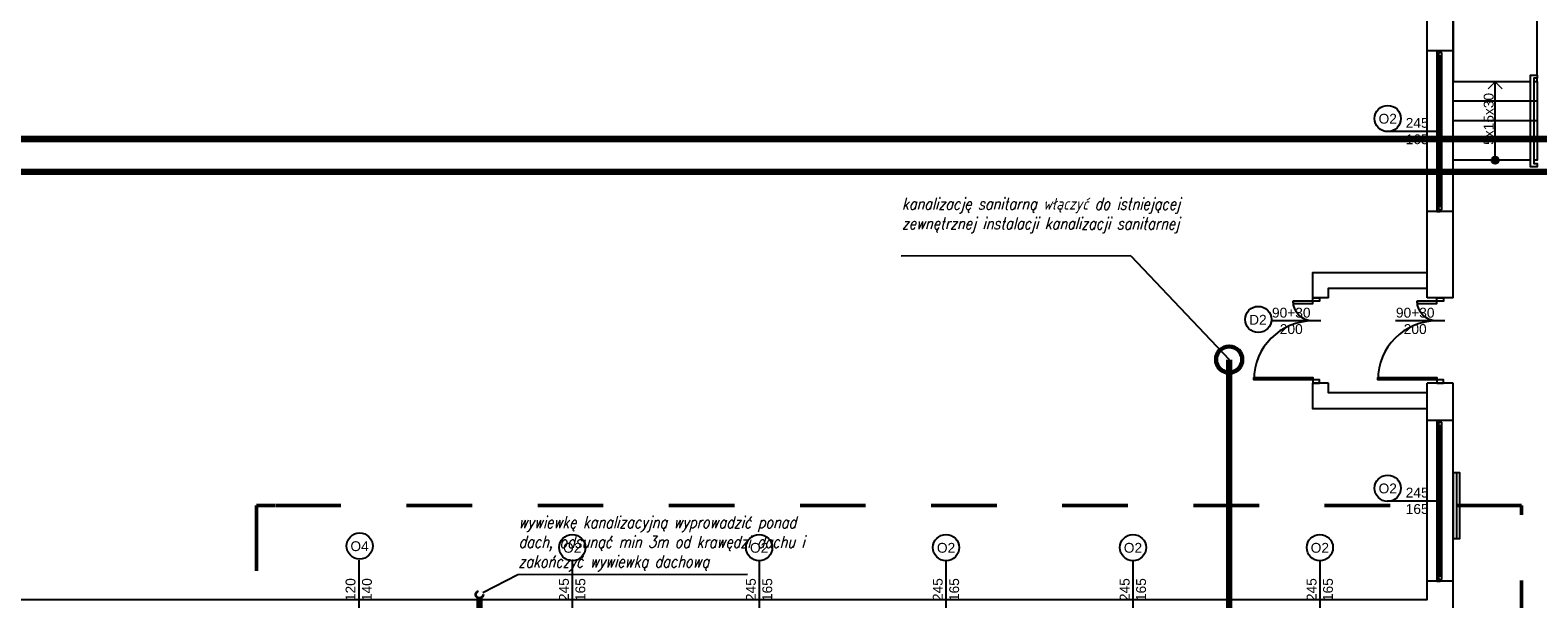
# Model space of a CAD drawing. Header units: millimetres. Extents: x 3698380 to 4312681, y 939872 to 1104488.
# Tile 49 of 93: x 3964475 to 3987465, y 1053940 to 1062615. Entities that reach past the tile are written whole.
import ezdxf
from ezdxf.enums import TextEntityAlignment as Align
from ezdxf.lldxf.tags import DXFTag

# ---------------------------------------------------------------- set-up
doc = ezdxf.new("R2010")
doc.units = ezdxf.units.MM
doc.header["$LTSCALE"] = 10
doc.set_wipeout_variables(frame=1)
for name, pattern in [('1', [2, 1, -1]), ('ACAD_ISO03W100', [30, 12, -18]), ('ACAD_ISO10W100', [18, 12, -3, 0, -3])]:
    doc.linetypes.add(name, pattern=pattern)
for name, color, linetype in [('__INST_opisy', 3, 'Continuous'), ('_wytyczne ele', 6, 'Continuous'), ('A_sc_istn', 252, 'Continuous'), ('A_wymiary', 1, 'Continuous')]:
    doc.layers.add(name, color=color, linetype=linetype)
for name, color, linetype, lineweight in [('HVAC_KS_podposadz', 96, 'DASHED', 60), ('HVAC_KS_podstropowa', 54, 'ACAD_ISO10W100', 35), ('HVAC_zakres_opracowania', 1, '1', 50)]:
    doc.layers.add(name, color=color, linetype=linetype, lineweight=lineweight)
doc.styles.add('ROMANS', font='romans.shx', dxfattribs={"width": 0.8, "oblique": 15})
doc.styles.get("Standard").update_dxf_attribs({"font": 'arial.ttf'})
tags = doc.linetypes.add('DASHED', pattern=[19.05, 12.7, -6.35]).pattern_tags.tags
tags[6:7] = [DXFTag(74, 4), DXFTag(75, 0), DXFTag(340, '0'), DXFTag(46, 1.0), DXFTag(50, 0.0), DXFTag(44, 0.0), DXFTag(45, 0.0)]
tags[4:5] = [DXFTag(74, 4), DXFTag(75, 0), DXFTag(340, '0'), DXFTag(46, 1.0), DXFTag(50, 0.0), DXFTag(44, 0.0), DXFTag(45, 0.0)]
doc.linetypes.add('TRACKS', pattern='A,0.15,[130,ltypeshp.shx,S=0.25,R=0,X=0,Y=0],0.15', length=0.3)

# ---------------------------------------------------------------- blocks, each defined once
blk = doc.blocks.new('*U338')
at = {"color": 252}
blk.add_lwpolyline([(75, 0), (0, 0)], dxfattribs=at)
for tag, p in [('S', (30, 5)), ('H', (30, -20))]:
    blk.add_attdef(tag, text='', height=15, dxfattribs=at).set_placement(p, align=Align.CENTER)
blk = doc.blocks.new('*U259')
at = {"color": 252}
blk.add_lwpolyline([(75, 0), (0, 0)], dxfattribs=at)
for tag, p in [('H', (30, 20)), ('S', (30, -5))]:
    blk.add_attdef(tag, text='', height=15, rotation=180, dxfattribs=at).set_placement(p, align=Align.CENTER)
blk = doc.blocks.new('*U462')
at = {"color": 252}
for p, q in [((-95, 20), (-100, 20)), ((-100, 15), (-97.5, 15)), ((-97.5, 15), (-97.5, 17.5)), ((-97.5, 17.5), (-95, 17.5)), ((-92.5, 17.5), (-97.5, 17.5)), ((-97.5, 17.5), (-97.5, 12.5)), ((-97.5, 12.5), (-92.5, 12.5)), ((-95, 17.5), (-95, 20)), ((140, 20), (-95, 20)), ((-92.5, 12.5), (-92.5, 17.5)), ((137.5, 17.5), (-92.5, 17.5)), ((-92.5, 15), (137.5, 15)), ((-92.5, 12.5), (137.5, 12.5)), ((-92.5, 12.5), (137.5, 12.5)), ((142.5, 17.5), (137.5, 17.5)), ((137.5, 17.5), (137.5, 12.5)), ((137.5, 12.5), (142.5, 12.5)), ((145, 20), (140, 20)), ((140, 20), (140, 17.5)), ((140, 17.5), (142.5, 17.5)), ((142.5, 17.5), (142.5, 15)), ((142.5, 12.5), (142.5, 17.5)), ((142.5, 15), (145, 15))]:
    blk.add_line(p, q, dxfattribs=at)
for points in [[(-100, 20), (-100, 15), (-97.5, 15)], [(145, 20), (145, 15), (142.5, 15)]]:
    blk.add_lwpolyline(points, dxfattribs=at)
blk = doc.blocks.new('*U200')
for points in [[(-60, 114), (-60, -14), (90, -14), (90, 114)], [(90, 114), (210, 114), (210, -14), (90, -14)]]:
    blk.add_lwpolyline(points, close=True)
blk.add_wipeout([(80, 114), (85, 114), (85, 109), (215, 109), (215, 114), (220, 114), (220, 104), (80, 104)])
blk.add_lwpolyline([(80, 114), (85, 114), (85, 109), (215, 109), (215, 114), (220, 114), (220, 104), (80, 104)], close=True)
blk = doc.blocks.new('*U197')
h = blk.add_hatch(color=256)
h.dxf.hatch_style = 1
h.paths.add_polyline_path([(5.6, 0, 1), (-5.6, 0, 1)])
at = {"linetype": 'ACAD_ISO03W100', "lineweight": 15}
for q in [(-109, 10.6), (-109, -10.6)]:
    blk.add_line((-119.6, 0), q, dxfattribs=at)
blk.add_line((-5.6, 0), (-119.6, 0))
at = {"ltscale": 100}
blk.add_circle((0, 0), 5.61, dxfattribs=at)
blk.add_attdef('OPIS_SCHODÓW', text='', height=15, rotation=180).set_placement((-63.1, -10), align=Align.MIDDLE_CENTER)
blk = doc.blocks.new('*U196')
blk.add_arc((0, 0), 900, 0, 90)
blk.add_wipeout([(0, 900), (35, 900), (35, 0), (0, 0)])
blk.add_wipeout([(0, 900), (35, 900), (35, 0), (0, 0)])
blk.add_wipeout([(0, 900), (35, 900), (35, 0), (0, 0)])
for points in [[(35, 900), (35, 0), (0, 0), (0, 900)], [(-50, -100), (0, -100), (0, 0), (-50, 0)]]:
    blk.add_lwpolyline(points, close=True)
blk = doc.blocks.new('*U192')
blk.add_arc((0, 0), 300, 0, 90)
blk.add_wipeout([(0, 300), (35, 300), (35, 0), (0, 0)])
blk.add_wipeout([(0, 300), (35, 300), (35, 0), (0, 0)])
blk.add_wipeout([(0, 300), (35, 300), (35, 0), (0, 0)])
for points in [[(35, 300), (35, 0), (0, 0), (0, 300)], [(-50, -100), (0, -100), (0, 0), (-50, 0)]]:
    blk.add_lwpolyline(points, close=True)
blk = doc.blocks.new('d')
at = {"layer": 'A_sc_istn', "color": 252}
for points in [[(3744014.74, 798327.02), (3744014.74, 802727.02), (3737614.74, 802727.02), (3737614.74, 821527.02), (3744414.74, 821527.02)], [(3744414.74, 798327.02), (3744414.74, 803127.02), (3738014.74, 803127.02), (3738014.74, 821127.02), (3744414.74, 821127.02)], [(3744414.74, 802097.57), (3744014.74, 802097.57)], [(3744414.74, 799647.57), (3744014.74, 799647.57)], [(3742274.74, 798327.02), (3742274.74, 798717.02), (3744014.74, 798717.02)], [(3742514.74, 798327.02), (3742514.74, 798477.02), (3744014.74, 798477.02)], [(3742514.74, 798327.02), (3742274.74, 798327.02)], [(3744414.74, 798327.02), (3744014.74, 798327.02)], [(3722514.74, 788607.02), (3722514.74, 793727.02), (3744014.74, 793727.02), (3744014.74, 797027.02)], [(3722914.74, 788607.02), (3722914.74, 793327.02), (3744414.74, 793327.02), (3744414.74, 797027.02)], [(3744014.74, 796637.02), (3742274.74, 796637.02), (3742274.74, 797027.02)], [(3742514.74, 797027.02), (3742274.74, 797027.02)], [(3744014.74, 796877.02), (3742514.74, 796877.02), (3742514.74, 797027.02)], [(3744414.74, 797027.02), (3744014.74, 797027.02)], [(3744414.74, 796457.57), (3744014.74, 796457.57)], [(3744414.74, 794007.57), (3744014.74, 794007.57)]]:
    blk.add_lwpolyline(points, dxfattribs=at)
blk.add_lwpolyline([(3744414.74, 795657.55), (3744414.74, 794657.55), (3744514.74, 794657.55), (3744514.74, 795657.55)], close=True, dxfattribs=at)
at = {"layer": 'A_sc_istn', "color": 252, "linetype": 'TRACKS', "ltscale": 20}
blk.add_lwpolyline([(3744464.74, 795657.55), (3744464.74, 794657.55)], dxfattribs=at)
at = {"layer": 'A_sc_istn', "color": 252}
for centre in [(3743416.02, 801063.64), (3743416.02, 795423.64), (3727738.6, 794542.97), (3730981.05, 794518.12), (3733831.05, 794518.12), (3736681.05, 794518.12), (3739531.05, 794518.12), (3742381.05, 794518.12)]:
    blk.add_circle(centre, 200, dxfattribs=at)
at = {"layer": 'A_sc_istn', "color": 252, "xscale": 10, "yscale": 10, "zscale": 10, "rotation": 90}
for p in [(3744364.71, 800647.57), (3744364.71, 795007.57)]:
    blk.add_blockref('*U462', p, dxfattribs=at)
at = {"layer": 'A_sc_istn', "color": 252, "linetype": 'ACAD_ISO03W100', "xscale": 10, "yscale": 10, "zscale": 10}
for name, p, rotation in [('*U259', (3744164.72, 800872.57), 180), ('*U259', (3744164.72, 795232.57), 180), ('*U338', (3730979.74, 793577.05), 90), ('*U338', (3733829.74, 793577.05), 90), ('*U338', (3736679.74, 793577.05), 90), ('*U338', (3739529.74, 793577.05), 90), ('*U338', (3742379.74, 793577.05), 90)]:
    blk.add_blockref(name, p, dxfattribs=dict(at, rotation=rotation)).add_auto_attribs({'S': '245', 'H': '165'})
at = {"layer": 'A_sc_istn', "color": 252, "linetype": 'ACAD_ISO03W100'}
ref = blk.add_blockref('*U259', (3727724.74, 793577.05), dxfattribs=dict(at, xscale=-10, yscale=10, zscale=10, rotation=270))
ref.add_attrib('S', '120', dxfattribs={"layer": '0', "color": 252, "height": 150, "rotation": 90}).set_placement((3727674.74, 793877.05), align=Align.CENTER)
ref.add_attrib('H', '140', dxfattribs={"layer": '0', "color": 252, "height": 150, "rotation": 90}).set_placement((3727924.74, 793877.05), align=Align.CENTER)
at = {"layer": 'A_sc_istn', "color": 252, "char_height": 300, "attachment_point": 7}
for s, insert in [('{\\H0.5x;O2}', (3743276.31, 800983.67)), ('{\\H0.5x;O2}', (3743276.31, 795343.67)), ('{\\H0.5x;O4}', (3727598.89, 794463.01)), ('{\\H0.5x;O2}', (3730841.34, 794438.15)), ('{\\H0.5x;O2}', (3733691.34, 794438.15)), ('{\\H0.5x;O2}', (3736541.34, 794438.15)), ('{\\H0.5x;O2}', (3739391.34, 794438.15)), ('{\\H0.5x;O2}', (3742241.34, 794438.15))]:
    blk.add_mtext_dynamic_manual_height_columns(s, width=232.5953, gutter_width=12.5, heights=[0], dxfattribs=dict(at, insert=insert))
at = {"layer": 'A_sc_istn', "color": 252, "xscale": 10, "yscale": 10, "zscale": 10, "rotation": 270}
blk.add_blockref('*U200', (3744554.74, 802527.02), dxfattribs=at)
at = {"layer": 'A_sc_istn', "color": 252, "rotation": 89.99999999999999}
for p in [(3742274.74, 797077.02), (3744164.74, 797077.02)]:
    blk.add_blockref('*U196', p, dxfattribs=at)
at = {"layer": 'A_sc_istn', "color": 252}
for points in [[(3745694.74, 801327.02), (3744414.74, 801327.02)], [(3745694.74, 801027.02), (3744414.74, 801027.02)], [(3745694.74, 800727.02), (3744414.74, 800727.02)]]:
    blk.add_lwpolyline(points, dxfattribs=at)
blk.add_circle((3741441.7, 797998.9), 200, dxfattribs=at)
at = {"layer": 'A_sc_istn', "color": 252, "xscale": 10, "yscale": 10, "zscale": 10, "rotation": 270}
blk.add_blockref('*U197', (3745054.74, 800427.02), dxfattribs=at).add_auto_attribs({'OPIS_SCHODÓW': '5x15x30'})
at = {"layer": 'A_sc_istn', "color": 252, "xscale": -1, "rotation": 90}
for p in [(3742274.74, 798277.02), (3744164.74, 798277.02)]:
    blk.add_blockref('*U192', p, dxfattribs=at)
at = {"layer": 'A_sc_istn', "color": 252, "insert": (3741301.99, 797918.93), "char_height": 300, "attachment_point": 7}
blk.add_mtext_dynamic_manual_height_columns('{\\H0.5x;D2}', width=232.5953, gutter_width=12.5, heights=[0], dxfattribs=at)
at = {"layer": 'A_sc_istn', "color": 252, "xscale": 10, "yscale": 10, "zscale": 10}
for p in [(3741644.74, 797977.02), (3743534.74, 797977.02)]:
    blk.add_blockref('*U338', p, dxfattribs=at).add_auto_attribs({'S': '90+30', 'H': '200'})
blk = doc.blocks.new('A$C77EF4F1D')
at = {"layer": 'HVAC_zakres_opracowania', "color": 2, "ltscale": 100}
for p, q in [((-2548, 1835), (-2548, -5052)), ((-2269, 1835), (-2548, 1835)), ((16739, 1835), (-2269, 1835)), ((16739, -14311), (16739, 1835)), ((-2548, -5052), (-1085, -5052)), ((-1085, -5052), (-1085, -14311)), ((-1085, -14311), (16739, -14311))]:
    blk.add_line(p, q, dxfattribs=at)

msp = doc.modelspace()

# ---------------------------------------------------------------- block references
at = {"layer": 'A_wymiary'}
msp.add_blockref('d', (241760, 260203), dxfattribs=at)

# ---------------------------------------------------------------- next in the draw order: linework, layer by layer
at = {"layer": '__INST_opisy'}
for p, q in [((3981259, 1059170), (3977757, 1059165)), ((3975413, 1054311), (3971912, 1054307))]:
    msp.add_line(p, q, dxfattribs=at)
at = {"layer": '__INST_opisy', "ltscale": 2}
for p, q in [((3981259, 1059170), (3982758, 1057590)), ((3971912, 1054307), (3971379, 1054031))]:
    msp.add_line(p, q, dxfattribs=at)
at = {"layer": '__INST_opisy', "ltscale": 2, "const_width": 100}
msp.add_lwpolyline([(3960356, 1060953), (4002356, 1060953), (4002356, 1031253), (3960356, 1031253), (3960356, 1060953)], dxfattribs=at)
msp.add_lwpolyline([(3960856, 1060453), (4001856, 1060453), (4001856, 1031753), (3960856, 1031753)], close=True, dxfattribs=at)
at = {"layer": 'HVAC_KS_podposadz', "ltscale": 2, "const_width": 100}
msp.add_lwpolyline([(3972997, 1051143), (3972997, 1051746), (3973385, 1052138), (3982393, 1052138), (3982758, 1052504), (3982758, 1057590)], dxfattribs=at)
at = {"layer": 'HVAC_KS_podposadz', "ltscale": 2}
msp.add_circle((3982758, 1057590), 200, dxfattribs=at)
at = {"layer": 'HVAC_KS_podstropowa', "ltscale": 2, "const_width": 100}
msp.add_lwpolyline([(3971326, 1053955), (3971326, 1051143), (3979758, 1051143)], dxfattribs=at)
at = {"layer": 'HVAC_KS_podstropowa', "ltscale": 2}
msp.add_circle((3971326, 1054005), 55, dxfattribs=at)

# ---------------------------------------------------------------- next in the draw order: block references
at = {"layer": '_wytyczne ele', "color": 2, "ltscale": 2}
msp.add_blockref('A$C77EF4F1D', (3970475, 1053530), dxfattribs=at)

# ---------------------------------------------------------------- next in the draw order: texts
at = {"layer": '__INST_opisy', "char_height": 180, "attachment_point": 1, "rotation": 359.97, "style": 'ROMANS'}
for s, insert, width in [('kanalizację sanitarną włączyć do istniejącej zewnętrznej instalacji kanalizacji sanitarnej', (3977767, 1060058), 4797.08), ('wywiewkę kanalizacyjną wyprowadzić ponad dach, odsunąć min 3m od krawędzi dachu i zakończyć wywiewką dachową', (3971921, 1055200), 4922.03)]:
    msp.add_mtext(s, dxfattribs=dict(at, insert=insert, width=width))

doc.saveas('drawing.dxf')
